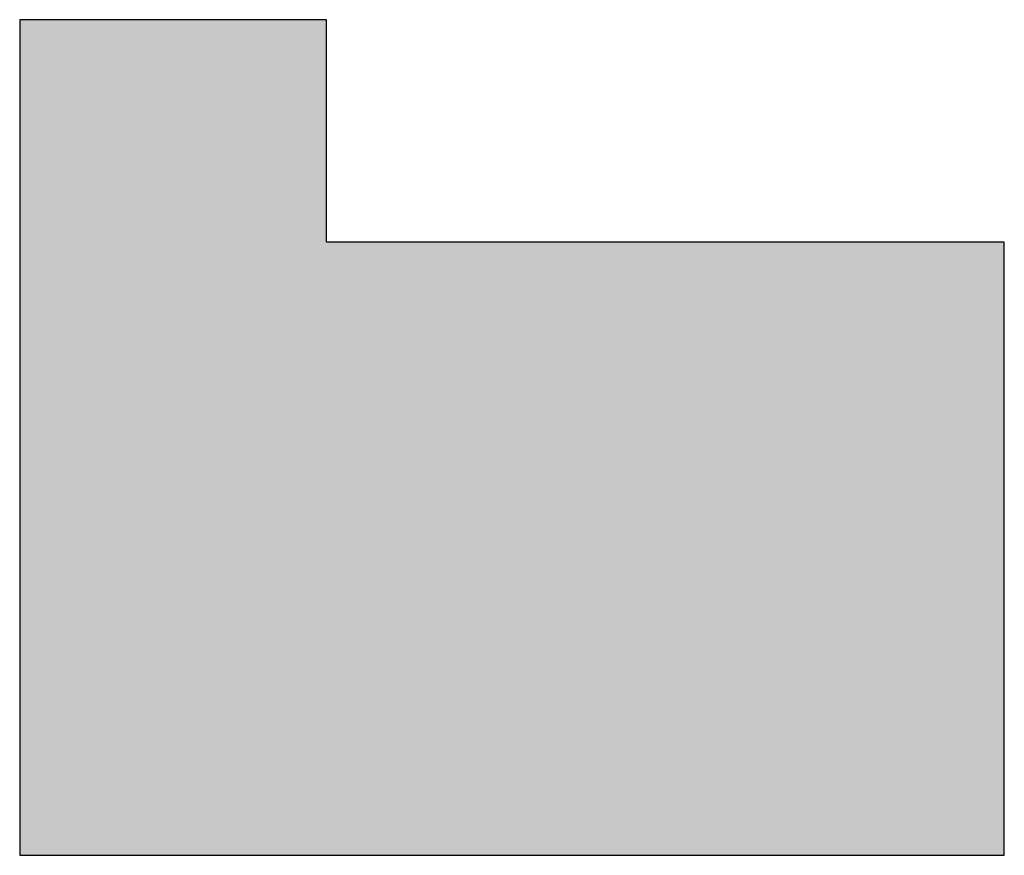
# Model space of a CAD drawing. Extents: x 7198 to 172353, y -998 to 131648.
# Tile 62 of 66: x 139244 to 172353, y 29036 to 57133. Entities that reach past the tile are written whole.
import ezdxf

# ---------------------------------------------------------------- set-up
doc = ezdxf.new("R2010")
doc.units = 0
doc.header["$LTSCALE"] = 50
doc.header["$MEASUREMENT"] = 0
doc.layers.get('0').update_dxf_attribs({"linetype": 'CONTINUOUS'})
doc.layers.add('A--L$1A-_RASTER_NR_02', color=21, linetype='CONTINUOUS')

msp = doc.modelspace()

# ---------------------------------------------------------------- hatches: boundary and pattern name
h = msp.add_hatch(color=256)
h.paths.add_polyline_path([(149247.5, 31766.2), (149149.5, 31786.2)], flags=0)
edge = h.paths.add_edge_path()
edge.add_line((149247.5, 31766.2), (149149.5, 31786.2))
edge.add_line((149247.5, 31766.2), (150031.7, 35616.2))
edge.add_line((150031.7, 35616.2), (151526, 35311.8))
edge.add_line((151526, 35311.8), (151546, 35409.8))
edge.add_line((151546, 35409.8), (146548.6, 36427.7))
edge.add_line((146548.6, 36427.7), (146528.7, 36329.7))
edge.add_line((146528.7, 36329.7), (149933.7, 35636.1))
edge.add_line((149933.7, 35636.1), (149149.5, 31786.2))
edge = h.paths.add_edge_path(flags=16)
edge.add_line((149149.5, 31786.2), (149247.5, 31766.2))
edge.add_line((149933.7, 35636.1), (149149.5, 31786.2))
edge.add_line((146528.7, 36329.7), (149933.7, 35636.1))
edge.add_line((146548.6, 36427.7), (146528.7, 36329.7))
edge.add_line((151546, 35409.8), (146548.6, 36427.7))
edge.add_line((151526, 35311.8), (151546, 35409.8))
edge.add_line((150031.7, 35616.2), (151526, 35311.8))
edge.add_line((149247.5, 31766.2), (150031.7, 35616.2))
h = msp.add_hatch(color=256)
h.paths.add_polyline_path([(149247.5, 31766.2), (149149.5, 31786.2)], flags=0)
edge = h.paths.add_edge_path()
edge.add_line((149247.5, 31766.2), (149149.5, 31786.2))
edge.add_line((149247.5, 31766.2), (150031.7, 35616.2))
edge.add_line((150031.7, 35616.2), (151526, 35311.8))
edge.add_line((151526, 35311.8), (151546, 35409.8))
edge.add_line((151546, 35409.8), (146548.6, 36427.7))
edge.add_line((146548.6, 36427.7), (146528.7, 36329.7))
edge.add_line((146528.7, 36329.7), (149933.7, 35636.1))
edge.add_line((149933.7, 35636.1), (149149.5, 31786.2))
edge = h.paths.add_edge_path(flags=16)
edge.add_line((149149.5, 31786.2), (149247.5, 31766.2))
edge.add_line((149933.7, 35636.1), (149149.5, 31786.2))
edge.add_line((146528.7, 36329.7), (149933.7, 35636.1))
edge.add_line((146548.6, 36427.7), (146528.7, 36329.7))
edge.add_line((151546, 35409.8), (146548.6, 36427.7))
edge.add_line((151526, 35311.8), (151546, 35409.8))
edge.add_line((150031.7, 35616.2), (151526, 35311.8))
edge.add_line((149247.5, 31766.2), (150031.7, 35616.2))
at = {"layer": 'A--L$1A-_RASTER_NR_02'}
msp.add_hatch(color=256, dxfattribs=at).paths.add_polyline_path([(172353.4, 49652.3), (149560.1, 49652.3), (149560.1, 57132.7), (139244.3, 57132.7), (139244.3, 29035.7), (172353.4, 29035.7)])

# ---------------------------------------------------------------- linework, layer by layer
msp.add_lwpolyline([(172353.4, 49652.3), (149560.1, 49652.3), (149560.1, 57132.7), (139244.3, 57132.7), (139244.3, 29035.7), (172353.4, 29035.7)], close=True, dxfattribs=at)

doc.saveas('drawing.dxf')
